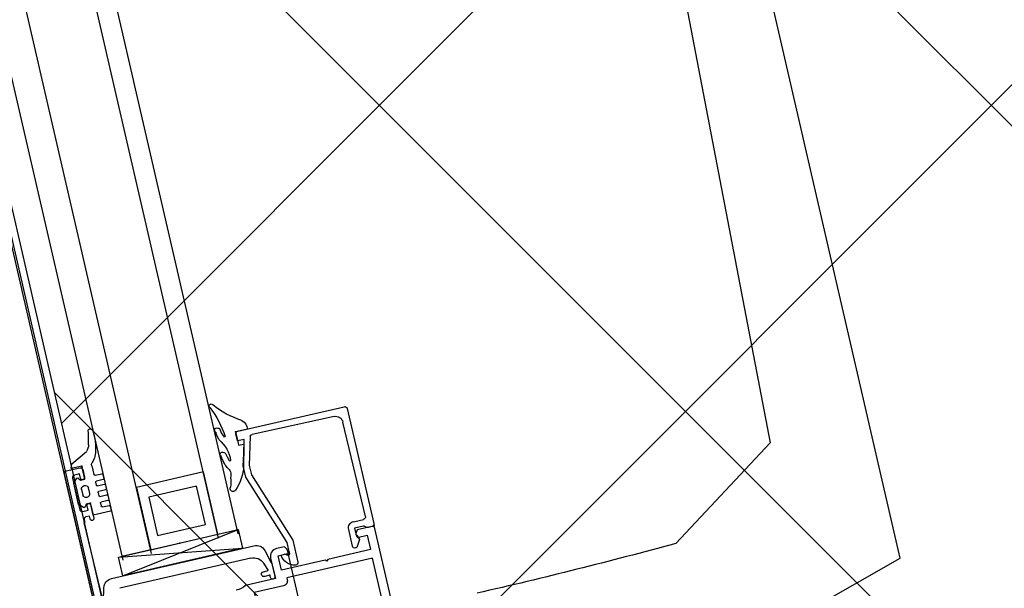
# Model space of a CAD drawing. Header units: centimetres. Extents: x -15121 to 17422, y -60492 to 0.
# Tile 85 of 256: x 1078 to 1098, y -29939 to -29928. Entities that reach past the tile are written whole.
import ezdxf

# ---------------------------------------------------------------- set-up
doc = ezdxf.new("R2010")
doc.units = ezdxf.units.CM
doc.header["$LTSCALE"] = 60
doc.linetypes.add('DP', pattern=[0.5, 0.3, -0.2])
for name, color, linetype in [('A-----SZ', 8, 'Continuous'), ('A-DRZ', 7, 'Continuous'), ('A-OKN-SY', 1, 'Continuous'), ('AIKA podłoga deski cała', 2, 'Continuous'), ('AIKA podłoga deski pod meble', 6, 'Continuous'), ('AIKA powierzchnie2', 2, 'Continuous'), ('AIKA sufity podwieszane', 8, 'Continuous'), ('AIKA wymiarowanie ogólne rzut2', 7, 'Continuous'), ('AIKA ŚCIANA2', 8, 'Continuous'), ('podciagi i nadproza', 7, 'DP')]:
    doc.layers.add(name, color=color, linetype=linetype)
doc.styles.add('wymiar', font='txt.shx', dxfattribs={"width": 0.6})
doc.dimstyles.new('Dwudziestka', dxfattribs={"dimtxt": 7, "dimasz": 0.7, "dimexe": 5, "dimexo": 0, "dimgap": 2.5, "dimtad": 1, "dimtoh": 1, "dimdec": 3, "dimrnd": 0.5, "dimdsep": 46, "dimtxsty": 'wymiar', "dimblk": 'znacznik', "dimcen": 0, "dimdle": 5, "dimse1": 1, "dimse2": 1, "dimclrd": 256, "dimclre": 256, "dimclrt": 256, "dimadec": 0, "dimazin": 0, "dimtfac": 0.4, "dimtdec": 3, "dimtix": 1, "dimtofl": 0, "dimtmove": 2, "dimatfit": 3, "dimldrblk": 'znacznik', "dimfxl": 1, "dimtolj": 1, "dimarcsym": 0})

# ---------------------------------------------------------------- blocks, each defined once
blk = doc.blocks.new('AL120')
at = {"layer": 'A-----SZ'}
for p, q in [((124.518, -0.192, 0), (124.344, -0.539, 0)), ((124.612, -0.163, 0), (124.518, -0.192, 0)), ((124.612, -0.383, 0), (124.612, -0.163, 0)), ((124.913, -0.143, 0), (124.829, -0.227, 0)), ((125.355, -0.143, 0), (124.913, -0.143, 0)), ((125.44, -0.228, 0), (125.355, -0.143, 0)), ((127.377, -0.193, 0), (127.121, -0.264, 0)), ((124.882, -0.383, 0), (124.612, -0.383, 0)), ((124.831, -0.258, 0), (124.882, -0.293, 0)), ((124.882, -0.293, 0), (124.882, -0.383, 0)), ((125.07, -0.267, 0), (125.188, -0.267, 0)), ((125.384, -0.294, 0), (125.434, -0.265, 0)), ((125.384, -0.383, 0), (125.384, -0.294, 0)), ((125.632, -0.383, 0), (125.384, -0.383, 0)), ((125.632, -0.743, 0), (125.632, -0.383, 0)), ((124.508, -0.669, 0), (124.6, -0.594, 0)), ((124.648, -0.583, 0), (124.832, -0.583, 0)), ((124.992, -0.583, 0), (125.052, -0.583, 0)), ((125.188, -0.413, 0), (125.07, -0.413, 0)), ((125.212, -0.583, 0), (125.272, -0.583, 0)), ((125.432, -0.583, 0), (125.492, -0.583, 0)), ((126.974, -0.457, 0), (126.974, -3.428, 0)), ((127.204, -3.309, 0), (127.204, -0.576, 0)), ((123.987, -0.664, 0), (123.93, -0.672, 0)), ((123.964, -0.763, 0), (124.125, -0.763, 0)), ((124.147, -0.632, 0), (123.987, -0.664, 0)), ((124.125, -0.763, 0), (124.236, -0.751, 0)), ((124.218, -0.613, 0), (124.147, -0.632, 0)), ((124.852, -0.603, 0), (124.852, -0.743, 0)), ((124.872, -0.763, 0), (124.952, -0.763, 0)), ((124.972, -0.743, 0), (124.972, -0.603, 0)), ((125.072, -0.603, 0), (125.072, -0.743, 0)), ((125.092, -0.763, 0), (125.172, -0.763, 0)), ((125.192, -0.743, 0), (125.192, -0.603, 0)), ((125.292, -0.603, 0), (125.292, -0.743, 0)), ((125.312, -0.763, 0), (125.392, -0.763, 0)), ((125.412, -0.743, 0), (125.412, -0.603, 0)), ((125.512, -0.603, 0), (125.512, -0.743, 0)), ((125.532, -0.763, 0), (125.612, -0.763, 0)), ((126.973, -0.692, 0), (126.583, -3.192, 0)), ((126.583, -0.692, 0), (126.973, -3.192, 0)), ((126.583, -1.365, 0), (126.583, -0.765, 0)), ((125.283, -1.365, 0), (126.583, -1.365, 0)), ((125.283, -2.765, 0), (125.283, -1.365, 0)), ((126.583, -1.365, 0), (126.583, -2.765, 0)), ((125.533, -1.565, 0), (126.333, -1.565, 0)), ((125.533, -2.565, 0), (125.533, -1.565, 0)), ((126.333, -1.565, 0), (126.333, -2.565, 0)), ((126.333, -2.565, 0), (125.533, -2.565, 0)), ((126.583, -2.765, 0), (125.283, -2.765, 0)), ((126.583, -2.765, 0), (126.583, -3.165, 0)), ((124.606, -3.192, 0), (124.555, -3.196, 0)), ((124.716, -3.224, 0), (124.606, -3.192, 0)), ((125.146, -3.205, 0), (125.058, -3.191, 0)), ((124.511, -3.285, 0), (124.587, -3.295, 0)), ((124.587, -3.295, 0), (124.665, -3.326, 0)), ((124.665, -3.326, 0), (124.677, -3.33, 0)), ((124.677, -3.33, 0), (124.677, -3.344, 0)), ((124.677, -3.344, 0), (124.678, -3.356, 0)), ((125.016, -3.285, 0), (125.106, -3.307, 0)), ((125.106, -3.307, 0), (125.172, -3.331, 0)), ((125.172, -3.331, 0), (125.181, -3.341, 0)), ((125.181, -3.341, 0), (125.179, -3.358, 0)), ((125.249, -3.234, 0), (125.233, -3.227, 0)), ((125.301, -3.254, 0), (125.249, -3.234, 0)), ((124.634, -3.583, 0), (124.868, -3.583, 0)), ((124.634, -3.833, 0), (124.634, -3.583, 0)), ((124.824, -3.583, 0), (124.684, -3.583, 0)), ((124.824, -3.723, 0), (124.824, -3.583, 0)), ((124.868, -3.583, 0), (124.914, -3.583, 0)), ((124.914, -3.583, 0), (124.914, -3.693, 0)), ((124.978, -3.679, 0), (125.346, -3.59, 0)), ((125.347, -3.583, 0), (125.117, -3.644, 0)), ((125.581, -3.583, 0), (125.347, -3.583, 0)), ((127.061, -4.103, 0), (125.581, -3.583, 0)), ((127.507, -3.595, 0), (127.368, -3.543, 0)), ((127.534, -3.502, 0), (127.534, -3.576, 0)), ((127.634, -3.612, 0), (127.634, -3.502, 0)), ((124.634, -3.634, 0), (124.634, -5.853, 0)), ((124.791, -3.856, 0), (125.362, -3.703, 0)), ((125.117, -3.644, 0), (124.824, -3.723, 0)), ((124.914, -3.693, 0), (124.978, -3.679, 0)), ((125.362, -3.703, 0), (125.56, -3.703, 0)), ((125.56, -3.703, 0), (127.04, -4.223, 0)), ((127.121, -3.621, 0), (127.377, -3.691, 0)), ((127.377, -3.691, 0), (127.411, -3.703, 0)), ((127.411, -3.703, 0), (127.446, -3.703, 0)), ((127.446, -3.703, 0), (127.679, -3.703, 0)), ((127.679, -3.612, 0), (127.634, -3.612, 0)), ((124.782, -5.608, 0), (124.764, -3.902, 0)), ((127.284, -3.924, 0), (127.284, -3.999, 0)), ((127.284, -4.103, 0), (127.061, -4.103, 0)), ((127.187, -4.066, 0), (137.404, -4.066, 0)), ((127.302, -4.036, 0), (127.312, -4.045, 0)), ((127.04, -4.223, 0), (127.499, -4.223, 0)), ((127.434, -5.383, 0), (127.084, -5.383, 0)), ((126.954, -5.513, 0), (126.954, -5.722, 0)), ((127.084, -5.503, 0), (127.234, -5.503, 0)), ((127.084, -5.682, 0), (127.084, -5.503, 0)), ((127.234, -5.503, 0), (127.234, -5.516, 0)), ((127.234, -5.516, 0), (127.334, -5.548, 0)), ((127.334, -5.548, 0), (127.484, -5.461, 0)), ((127.484, -5.432, 0), (127.484, -5.43, 0)), ((127.484, -5.433, 0), (127.484, -5.432, 0)), ((127.484, -5.461, 0), (127.484, -5.433, 0)), ((126.903, -5.772, 0), (124.931, -5.756, 0)), ((127.12, -5.738, 0), (127.099, -5.717, 0)), ((127.134, -5.853, 0), (127.134, -5.774, 0)), ((124.684, -5.903, 0), (127.084, -5.903, 0)), ((128.861, -11.801, 0), (127.297, -14.131, 0)), ((131.156, -12.903, 0), (130.177, -16.182, 0)), ((114.554, -14.61, 0), (127.297, -14.131, 0)), ((130.177, -16.182, 0), (114.554, -16.182, 0))]:
    blk.add_line(p, q, dxfattribs=at)
at = {"layer": 'A-----SZ', "elevation": 0}
for points in [[(134.784, -0.003), (124.684, -0.003, 0.414214), (124.634, -0.053), (124.634, -0.333, 0.414214), (124.684, -0.383), (124.844, -0.383, 0.99805), (124.844, -0.303), (124.754, -0.303), (124.754, -0.193, -0.414214), (124.804, -0.143), (125.464, -0.143, -0.414214), (125.514, -0.193), (125.514, -0.303), (125.514, -0.303), (125.424, -0.303, 0.998176), (125.424, -0.383), (125.694, -0.383, 1.000716), (125.694, -0.303), (125.634, -0.303), (125.634, -0.233, -0.414214), (125.684, -0.183), (125.734, -0.183), (125.734, -0.168), (127.754, -0.183, -0.412055)], [(132.184, -5.903), (127.184, -5.903, -0.414214), (127.134, -5.853), (127.134, -5.544), (127.202, -5.505, -0.199244), (127.217, -5.503), (127.284, -5.521), (127.284, -5.723), (127.584, -5.723), (127.584, -4.833), (127.614, -4.803), (127.584, -4.773), (127.584, -3.863), (127.284, -3.863), (127.284, -4.083, -0.577388), (127.254, -4.1), (127.134, -4.031), (127.134, -3.865, -0.414214), (127.297, -3.703), (127.724, -3.703), (127.724, -3.079, 0.106121), (127.775, -2.876, 0.205169)]]:
    blk.add_lwpolyline(points, format="xyb", dxfattribs=at)
for points in [[(126.663, -1.364), (13.452, -1.364), (13.452, -0.764), (126.663, -0.764)], [(126.583, -0.692), (126.583, -3.192), (126.974, -3.192), (126.974, -0.692), (126.583, -0.692)], [(126.663, -2.764), (13.452, -2.764), (13.452, -3.164), (126.663, -3.164)]]:
    blk.add_lwpolyline(points, dxfattribs=at)
blk.add_lwpolyline([(128.532, -3.088), (132.026, -3.088, 0.33408), (132.199, -3.218), (132.654, -3.218), (132.654, -5.168), (132.304, -5.168, 0.414214), (132.154, -5.318), (132.154, -5.723), (127.764, -5.723), (127.764, -3.933), (127.804, -3.933, 0.414214), (127.904, -3.833), (127.904, -3.218), (127.904, -3.218), (128.359, -3.218, 0.333959)], format="xyb", close=True, dxfattribs=at)
at = {"layer": 'A-----SZ'}
for centre, radius, start, end in [((124.85, -0.242, 0), 0.026, 144.6057, 220.248), ((125.082, -0.34, 0), 0.0737, 98.8792, 261.1208), ((125.179, -0.34, 0), 0.0733, 276.9408, 83.0592), ((125.417, -0.243, 0), 0.0275, 307.5694, 33.3061), ((127.167, -0.452, 0), 0.194, 103.9364, 181.4363), ((124.156, -0.364, 0), 0.256, 283.8293, 317.1013), ((124.643, -0.667, 0), 0.0847, 86.4859, 120.2128), ((124.832, -0.603, 0), 0.02, 0, 90), ((124.992, -0.603, 0), 0.02, 90, 180), ((125.052, -0.603, 0), 0.02, 360, 90), ((125.212, -0.603, 0), 0.02, 90, 180), ((125.272, -0.603, 0), 0.02, 360, 90), ((125.432, -0.603, 0), 0.02, 90, 180), ((125.492, -0.603, 0), 0.02, 0, 90), ((123.964, -0.711, 0), 0.0519, 131.0976, 270.2404), ((124.15, 0.027, 0), 0.783, 276.3382, 297.2041), ((124.872, -0.743, 0), 0.02, 180, 270), ((124.952, -0.743, 0), 0.02, 270, 0), ((125.092, -0.743, 0), 0.02, 180, 270), ((125.172, -0.743, 0), 0.02, 270, 0), ((125.312, -0.743, 0), 0.02, 180, 269.9989), ((125.392, -0.743, 0), 0.02, 269.9989, 360), ((125.532, -0.743, 0), 0.02, 180, 269.9388), ((125.612, -0.743, 0), 0.0201, 270.3406, 359.5982), ((124.01, -3.219, 0), 0.0394, 38.4183, 218.4183), ((124.898, -1.158, 0), 2.21, 247.1845, 264.2831), ((124.516, -3.22, 0), 0.0458, 32.4265, 212.4265), ((125.023, -3.225, 0), 0.0485, 43.6345, 223.6345), ((124.008, -3.232, 0), 0.0308, 201.9771, 248.4518), ((122.919, -4.657, 0), 1.764, 30.4643, 52.3389), ((124.523, -3.241, 0), 0.0456, 184.427, 254.8444), ((125.132, -2.65, 0), 0.709, 234.0281, 273.804), ((125.03, -3.241, 0), 0.0461, 202.3142, 252.29), ((125.093, -3.582, 0), 0.382, 68.5769, 82.0517), ((125.425, -3.117, 0), 0.184, 227.7759, 299.3898), ((125.085, -2.67, 0), 0.956, 285.8486, 317.5427), ((125.473, -2.697, 0), 0.582, 274.1394, 293.4882), ((125.746, -3.275, 0), 0.0601, 317.4034, 133.0703), ((127.455, -3.308, 0), 0.251, 180.178, 249.7131), ((124.684, -3.633, 0), 0.05, 89.9927, 180.9168), ((127.163, -3.436, 0), 0.189, 177.5002, 257.1273), ((127.516, -3.579, 0), 0.0177, 239.1058, 12.1502), ((127.584, -3.497, 0), 0.0503, 353.9566, 186.0434), ((124.602, -3.616, 0), 0.22, 221.9809, 278.3026), ((127.678, -3.658, 0), 0.0454, 270.5579, 89.4421), ((124.814, -3.9, 0), 0.05, 117.362, 181.5976), ((127.255, -4.223, 0), 0.301, 11.6839, 84.5373), ((127.327, -4.002, 0), 0.0432, 176.0402, 233.5101), ((127.284, -4.068, 0), 0.0354, 269.8416, 39.0314), ((127.499, -4.171, 0), 0.052, 270.5854, 9.2829), ((127.074, -5.503, 0), 0.121, 85.3137, 184.598), ((127.438, -5.428, 0), 0.0456, 357.7871, 95.5198), ((124.933, -5.606, 0), 0.151, 181.013, 269.2959), ((126.904, -5.722, 0), 0.05, 269.5416, 0.0018), ((127.122, -5.687, 0), 0.0382, 172.6022, 232.4525), ((127.099, -5.768, 0), 0.0361, 350.3585, 54.4669), ((124.684, -5.853, 0), 0.05, 180, 270), ((127.084, -5.853, 0), 0.05, 270, 360), ((24.851, -7.83, 0), 104.085, 357.81316, 0.10786), ((24.825, -7.83, 0), 104.111, 357.81373, 0.10784)]:
    blk.add_arc(centre, radius, start, end, dxfattribs=at)
for p in [(124.634, -0.003, 0), (125.134, -0.143, 0), (124.612, -0.383, 0), (124.634, -0.383, 0), (125.384, -0.383, 0), (126.583, -0.765, 0), (126.583, -1.965, 0), (126.583, -3.165, 0), (124.634, -3.583, 0), (124.634, -3.583, 0), (127.634, -3.612, 0), (127.134, -5.903, 0), (127.134, -5.903, 0)]:
    blk.add_point(p, dxfattribs=at)
at = {"layer": 'A-OKN-SY'}
blk.add_arc((4.701, 2.014, 0), 129.898, 359.11054, 88.95836, dxfattribs=at)
blk = doc.blocks.new('SL podciągi restauracja')
at = {"layer": 'podciagi i nadproza'}
blk.add_lwpolyline([(459.243, -27265.355), (482.628, -27259.956), (515.246, -27401.24), (491.861, -27406.639), (459.243, -27265.355)], dxfattribs=at)
blk = doc.blocks.new('znacznik')
at = {"color": 0}
for points in [[(0, -5), (0, 5)], [(-4, 0), (4, 0)]]:
    blk.add_lwpolyline(points, dxfattribs=at)
at = {"color": 1}
blk.add_lwpolyline([(-2.121, -2.121), (2.121, 2.121)], dxfattribs=at)
blk = doc.blocks.new('*D5376')
at = {"layer": 'AIKA wymiarowanie ogólne rzut2', "lineweight": -2, "transparency": 16777216}
blk.add_line((1090.253, -29865.615), (1674.485, -29730.734), dxfattribs=at)
at = {"layer": 'Defpoints', "color": 0, "transparency": 16777216}
for p in [(1675.167, -29730.577), (1760.44, -30099.934), (1174.844, -30235.13)]:
    blk.add_point(p, dxfattribs=at)
at = {"layer": 'AIKA wymiarowanie ogólne rzut2', "linetype": 'ByBlock', "lineweight": -2, "transparency": 16777216, "xscale": 0.7, "yscale": 0.7, "zscale": 0.7}
for p, rotation in [((1675.167, -29730.577), 12.99999999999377), ((1089.571, -29865.772), 192.9999999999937)]:
    blk.add_blockref('znacznik', p, dxfattribs=dict(at, rotation=rotation))
at = {"layer": 'AIKA wymiarowanie ogólne rzut2', "transparency": 16777216, "insert": (1381.019, -29792.328), "char_height": 7, "attachment_point": 5, "rotation": 13, "style": 'wymiar'}
blk.add_mtext('\\A1;601', dxfattribs=at)
blk = doc.blocks.new('*D7276')
at = {"layer": 'AIKA wymiarowanie ogólne rzut2', "lineweight": -2, "transparency": 16777216}
blk.add_line((1331.903, -30726.278), (1118.755, -29802.96), dxfattribs=at)
at = {"layer": 'Defpoints', "color": 0, "transparency": 16777216}
for p in [(1118.598, -29802.278), (1090.735, -29808.71), (1304.198, -30733.392)]:
    blk.add_point(p, dxfattribs=at)
at = {"layer": 'AIKA wymiarowanie ogólne rzut2', "lineweight": -2, "transparency": 16777216, "xscale": 0.7, "yscale": 0.7, "zscale": 0.7}
for p, rotation in [((1118.598, -29802.278), 102.999035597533), ((1332.061, -30726.96), 282.999035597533)]:
    blk.add_blockref('znacznik', p, dxfattribs=dict(at, rotation=rotation))
at = {"layer": 'AIKA wymiarowanie ogólne rzut2', "transparency": 16777216, "insert": (1231.175, -30263.269), "char_height": 7, "attachment_point": 5, "rotation": 282.999, "style": 'wymiar'}
blk.add_mtext('\\A1;949', dxfattribs=at)

msp = doc.modelspace()

# ---------------------------------------------------------------- hatches: boundary and pattern name
at = {"layer": 'AIKA sufity podwieszane', "transparency": 33554610}
h = msp.add_hatch(dxfattribs=at)
h.set_pattern_fill('ANSI37', color=256, scale=2.771036)
h.set_pattern_definition([(45, (5073.432, 672.602), (-6.221154, 6.221154), []), (135, (5073.432, 672.602), (-6.221154, -6.221154), [])])
h.paths.add_polyline_path([(1895.3422, -29622.938), (1051.961, -29817.6477), (1083.6791, -29955.0339), (1108.8373, -29949.2257), (1118.7352, -29992.098), (1098.8606, -29996.6864), (1151.9491, -30226.6377), (1171.8236, -30222.0493), (1195.98, -30326.6818), (1176.0567, -30331.2815), (1229.1072, -30560.8465), (1247.0331, -30556.708), (1258.8797, -30599.1305), (1239.2948, -30603.652), (1271.0129, -30741.0382), (1888.861, -30598.3967), (1885.2618, -30582.8068), (1928.1341, -30572.909), (1931.7333, -30588.4989), (1951.2207, -30583.9999), (1954.8998, -30599.9359), (2063.0549, -30574.9663), (2055.7765, -30543.4404), (2098.6488, -30533.5425), (2102.248, -30549.1325), (2108.8207, -30547.615)])

# ---------------------------------------------------------------- linework, layer by layer
at = {"layer": 'AIKA podłoga deski cała'}
msp.add_lwpolyline([(1888.861, -30598.3967), (1266.0671, -30744.1528), (1233.9166, -30604.8937), (1258.8797, -30599.1305), (1248.9789, -30556.2588), (1229.073, -30560.8544), (1175.9846, -30330.9033), (1195.8934, -30326.3069), (1171.8236, -30222.0493), (1151.9491, -30226.6377), (1098.8606, -29996.6864), (1118.7352, -29992.098), (1108.8373, -29949.2257), (1083.5062, -29955.0738), (1051.7856, -29817.6882), (1897.5708, -29622.4235)], dxfattribs=at)
at = {"layer": 'AIKA podłoga deski pod meble'}
msp.add_line((1051.9947, -29817.7939), (1083.9536, -29957.0231), dxfattribs=at)
at = {"layer": 'AIKA powierzchnie2'}
msp.add_lwpolyline([(1888.861, -30598.3967), (1271.0129, -30741.0382), (1239.2948, -30603.652), (1258.8797, -30599.1305), (1247.0331, -30556.708), (1229.1072, -30560.8465), (1176.0567, -30331.2815), (1195.98, -30326.6818), (1171.8236, -30222.0493), (1151.9491, -30226.6377), (1098.8606, -29996.6864), (1118.7352, -29992.098), (1108.8373, -29949.2257), (1083.6791, -29955.0339), (1051.961, -29817.6477), (1895.3422, -29622.938)], dxfattribs=at)
at = {"layer": 'AIKA sufity podwieszane', "transparency": 33554610}
msp.add_lwpolyline([(1888.861, -30598.3967), (1271.0129, -30741.0382), (1239.2948, -30603.652), (1258.8797, -30599.1305), (1247.0331, -30556.708), (1229.1072, -30560.8465), (1176.0567, -30331.2815), (1195.98, -30326.6818), (1171.8236, -30222.0493), (1151.9491, -30226.6377), (1098.8606, -29996.6864), (1118.7352, -29992.098), (1108.8373, -29949.2257), (1083.6791, -29955.0339), (1051.961, -29817.6477), (1895.3422, -29622.938)], dxfattribs=at)

# ---------------------------------------------------------------- block references
at = {"layer": 'A-DRZ', "xscale": -1, "rotation": 102.9999999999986}
msp.add_blockref('AL120', (1051.2229, -29815.251, 0), dxfattribs=at)
at = {"layer": 'AIKA ŚCIANA2'}
msp.add_blockref('SL podciągi restauracja', (592.0924, -2550.3843), dxfattribs=at)

# ---------------------------------------------------------------- dimensions: what is measured, and where the dimension line sits
at = {"layer": 'AIKA wymiarowanie ogólne rzut2'}
for p1, p2, distance, picture, middle in [((1174.8435, -30235.1299), (1760.4399, -30099.9343), 379.0732, '*D5376', (1381.0191, -29792.3283)), ((1304.198, -30733.3917), (1090.7349, -29808.7102), -28.5954, '*D7276', (1231.1754, -30263.2693))]:
    dim = msp.add_aligned_dim(p1=p1, p2=p2, distance=distance, dimstyle='Dwudziestka', dxfattribs=at)
    dim.commit()
    dim.dimension.update_dxf_attribs({"geometry": picture, "text_midpoint": middle})

doc.saveas('drawing.dxf')
